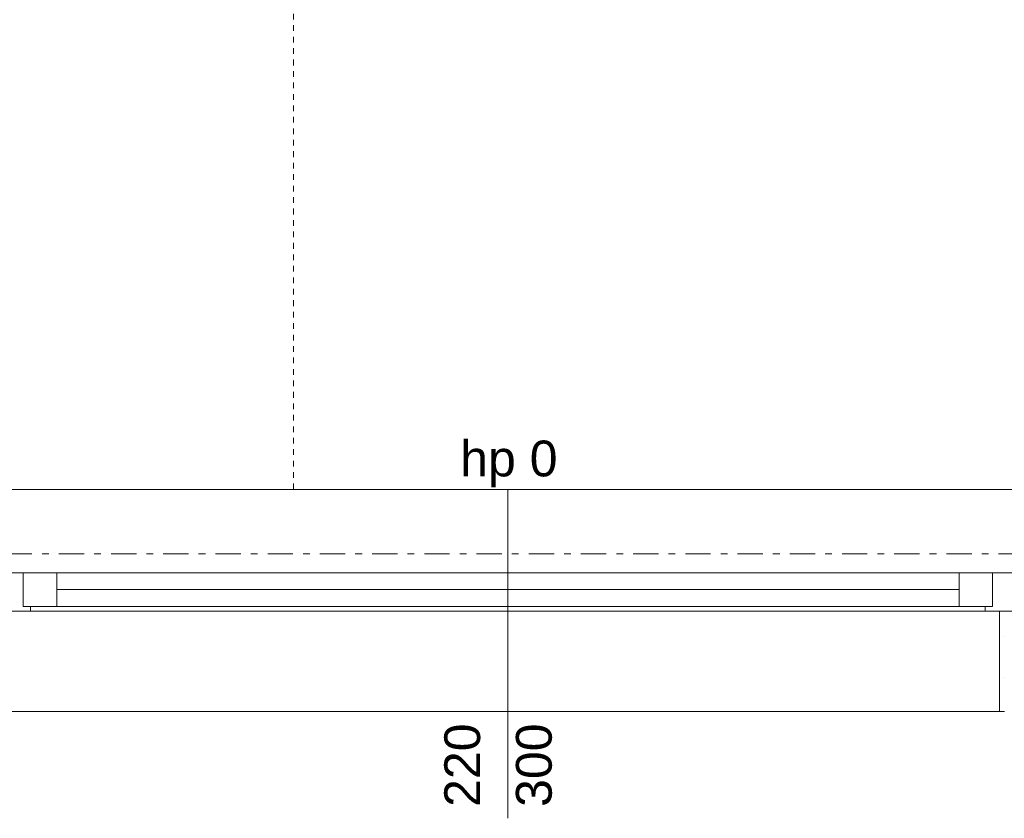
# Model space of a CAD drawing. Extents: x 100 to 2982, y 37 to 2050.
# Tile 59 of 130: x 1378 to 1584, y 552 to 719. Entities that reach past the tile are written whole.
import ezdxf
from ezdxf.xclip import XClip

# ---------------------------------------------------------------- set-up
doc = ezdxf.new("R2010")
doc.units = 0
doc.header["$MEASUREMENT"] = 0
doc.header["$XCLIPFRAME"] = 0
for name, pattern in [('Przerywana', [24, 12, -12]), ('Przerywana krótka', [12, 6, -6]), ('Przerywana podwójnie', [54.680554, 26.458333, -10.583333, 7.055556, -10.583333])]:
    doc.linetypes.add(name, pattern=pattern)
for name, color, linetype in [('410-K Osie', 7, 'Continuous'), ('420-K Ściany', 7, 'Continuous'), ('820-G Rysunki Obrazki', 7, 'Continuous'), ('Okna ARCHICADa', 7, 'Continuous'), ('OPIS_NPS_OKRĄG', 7, 'Continuous'), ('Znaczniki okien ARCHICADa', 7, 'Continuous')]:
    doc.layers.add(name, color=color, linetype=linetype)
doc.styles.add('STYL_AUTOMATYCZNY_3', font='arial.ttf')

# ---------------------------------------------------------------- blocks, each defined once
blk = doc.blocks.new('Rysunek_1_1', base_point=(-18316.35, -206.53))
at = {"layer": '420-K Ściany', "linetype": 'Continuous', "lineweight": 5}
h = blk.add_hatch(dxfattribs=at)
h.set_pattern_fill('Tynk_0001', color=176, style=0, pattern_type=2)
h.set_pattern_definition([(0, (-18316.349, -206.5255), (0, 8.660254), [0, -5]), (0, (-18313.849, -202.195), (0, 8.660254), [0, -5])])
h.paths.add_polyline_path([(1582.8, 574.51), (1583.8, 574.51), (1583.8, 575.51), (1583.8, 595.51), (1582.8, 595.51)])
at = {"layer": '410-K Osie', "color": 4, "linetype": 'Przerywana podwójnie', "lineweight": 13, "ltscale": 0.2}
blk.add_line((587.42, 607.51), (2253.56, 607.51), dxfattribs=at)
blk.add_line((587.42, 607.51), (2253.56, 607.51), dxfattribs=at)
at = {"layer": '420-K Ściany', "color": 47, "linetype": 'Continuous', "lineweight": 15, "ltscale": 0.2}
for p, q in [((1582.8, 595.51), (1582.8, 574.51)), ((1583.8, 595.51), (1582.8, 595.51)), ((1583.8, 574.51), (1582.8, 574.51))]:
    blk.add_line(p, q, dxfattribs=at)
at = {"layer": 'Okna ARCHICADa', "color": 3, "linetype": 'Continuous', "lineweight": 13, "ltscale": 0.2}
for p, q in [((1369.8, 621.01), (1589.8, 621.01)), ((1385.3, 603.51), (1574.3, 603.51)), ((1579.8, 595.51), (1379.8, 595.51)), ((1375.8, 574.51), (1583.8, 574.51))]:
    blk.add_line(p, q, dxfattribs=at)
at = {"layer": 'Okna ARCHICADa', "color": 23, "linetype": 'Continuous', "lineweight": 15, "ltscale": 0.2}
for p, q in [((1371.8, 603.51), (1378.3, 603.51)), ((1378.3, 603.51), (1378.3, 596.51)), ((1378.3, 603.51), (1385.3, 603.51)), ((1378.3, 596.51), (1378.3, 603.51)), ((1385.3, 603.51), (1385.3, 596.51)), ((1385.3, 603.51), (1574.3, 603.51)), ((1574.3, 596.51), (1574.3, 603.51)), ((1574.3, 603.51), (1581.3, 603.51)), ((1581.3, 596.51), (1581.3, 603.51)), ((1581.3, 603.51), (1587.8, 603.51)), ((1581.3, 603.51), (1581.3, 596.51)), ((1385.3, 600.01), (1574.3, 600.01)), ((1378.3, 596.51), (1379.8, 596.51)), ((1385.3, 596.51), (1378.3, 596.51)), ((1379.8, 596.51), (1379.8, 595.51)), ((1574.3, 596.51), (1385.3, 596.51)), ((1581.3, 596.51), (1574.3, 596.51)), ((1579.8, 595.51), (1579.8, 596.51)), ((1579.8, 596.51), (1581.3, 596.51)), ((1379.8, 595.51), (1371.8, 595.51)), ((1587.8, 595.51), (1579.8, 595.51))]:
    blk.add_line(p, q, dxfattribs=at)
at = {"layer": 'Okna ARCHICADa', "color": 47, "linetype": 'Continuous', "lineweight": 15, "ltscale": 0.2}
for p in [(1582.8, 595.51), (1583.8, 574.51)]:
    blk.add_line(p, (1582.8, 574.51), dxfattribs=at)
at = {"layer": 'Okna ARCHICADa', "color": 3, "linetype": 'Przerywana', "lineweight": 13, "ltscale": 0.2}
blk.add_line((1376.8, 574.51), (1582.8, 574.51), dxfattribs=at)
at = {"layer": 'OPIS_NPS_OKRĄG', "color": 78, "linetype": 'Przerywana krótka', "lineweight": 13, "ltscale": 0.2}
blk.add_line((1434.91, 1179.01), (1434.91, 621.01), dxfattribs=at)
at = {"layer": 'Znaczniki okien ARCHICADa', "color": 45, "linetype": 'Continuous', "lineweight": 15, "ltscale": 0.2}
blk.add_line((1479.8, 552.13), (1479.8, 621.01), dxfattribs=at)
at = {"layer": 'Znaczniki okien ARCHICADa', "color": 7, "linetype": 'Continuous', "lineweight": 13, "insert": (1469.82, 621.47), "char_height": 7.5, "attachment_point": 7, "style": 'STYL_AUTOMATYCZNY_3'}
blk.add_mtext('\\A1;{\\pql;\\pt0;\\fArial|b0|i0|c238|p38;hp 0\\fArial|b0|i0|c238|p38;\\A1{\\H.66x;\\S^  ;}\\fArial|b0|i0|c238|p38;\\fArial|b0|i0|c238|p38;}', dxfattribs=at)
at = {"layer": 'Znaczniki okien ARCHICADa', "color": 7, "linetype": 'Continuous', "lineweight": 13, "char_height": 7.5, "attachment_point": 7, "rotation": 90, "style": 'STYL_AUTOMATYCZNY_3'}
for s, insert in [('\\A1;{\\pql;\\pt0;\\fArial|b0|i0|c238|p38;220\\fArial|b0|i0|c238|p38;\\A1{\\H.66x;\\S^  ;}\\fArial|b0|i0|c238|p38;\\fArial|b0|i0|c238|p38;}', (1476.18, 554.51)), ('\\A1;{\\pql;\\pt0;\\fArial|b0|i0|c238|p38;300\\fArial|b0|i0|c238|p38;\\A1{\\H.66x;\\S^  ;}\\fArial|b0|i0|c238|p38;\\fArial|b0|i0|c238|p38;}', (1491.18, 554.51))]:
    blk.add_mtext(s, dxfattribs=dict(at, insert=insert))

msp = doc.modelspace()

# ---------------------------------------------------------------- block references
at = {"layer": '820-G Rysunki Obrazki', "color": 65, "linetype": 'Continuous', "lineweight": 13, "ltscale": 0.2}
ref = msp.add_blockref('Rysunek_1_1', (-18316.35, -206.53), dxfattribs=at)
XClip(ref).set_block_clipping_path([(244.527027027, 75.2081975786), (2570.9054054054, 2024.1891891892)])

doc.saveas('drawing.dxf')
